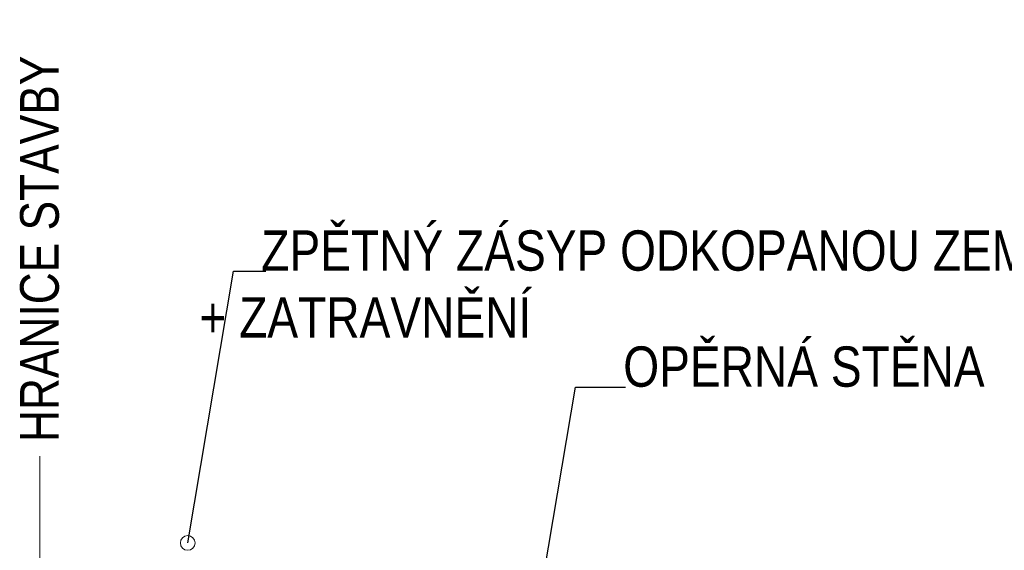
# Model space of a CAD drawing. Header units: millimetres. Extents: x -479461597 to -478645968, y -1101060132 to -1100898045.
# Tile 27 of 145: x -479192077 to -479185965, y -1101049245 to -1101045952. Entities that reach past the tile are written whole.
import ezdxf

# ---------------------------------------------------------------- set-up
doc = ezdxf.new("R2010")
doc.units = ezdxf.units.MM
doc.header["$MEASUREMENT"] = 0
doc.layers.add('2D prvky - čary _Pero_č.__15', color=7, linetype='Continuous', lineweight=13, true_color=0xc3457e)
doc.layers.add('Anotace - SP_Pero_č.__25', color=7, linetype='Continuous', lineweight=13, true_color=0x1a4f6e)
for name, color, linetype, lineweight in [('Anotace - SP_Pero_č.__1', 7, 'Continuous', 13), ('Anotace - SP_Pero_č.__6', 7, 'Continuous', 20), ('Bourané_Anotace - SP_Pero_č.__2', 7, 'Continuous', 20)]:
    doc.layers.add(name, color=color, linetype=linetype, lineweight=lineweight)
doc.styles.add('GENERATED_STYLE_5', font='txt')
doc.linetypes.add('cara rezu', pattern='A,0,[7,20-026-4_02.1.10- 02 Situace HTU1.Shx,S=6.349206,R=0,X=0,Y=0],-800,0', length=800)
doc.dimstyles.new('GENERATED_STYLE__4', dxfattribs={"dimtxt": 0.18, "dimasz": 182.4, "dimexe": 0.18, "dimexo": 0.0625, "dimgap": 0.09, "dimtad": 0, "dimtih": 1, "dimtoh": 1, "dimdec": 4, "dimzin": 0, "dimdsep": 46, "dimcen": 0.09, "dimadec": 0, "dimazin": 0, "dimtfac": 1, "dimtdec": 4, "dimtmove": 0, "dimatfit": 3, "dimldrblk": 'ARROWHEAD_1', "dimfxl": 1, "dimtolj": 1, "dimtzin": 0, "dimarcsym": 0})

# ---------------------------------------------------------------- blocks, each defined once
blk = doc.blocks.new('ARROWHEAD_1')
at = {"color": 0, "linetype": 'Continuous', "lineweight": 0}
blk.add_line((0, 0), (-1, 0), dxfattribs=at)
blk.add_circle((0, 0), 0.25, dxfattribs=at)

msp = doc.modelspace()

# ---------------------------------------------------------------- linework, layer by layer
at = {"layer": '2D prvky - čary _Pero_č.__15', "color": 243, "linetype": 'cara rezu', "lineweight": 13, "true_color": 0xc3457e}
msp.add_line((-479191950.8, -1101048660.4), (-479191950.4, -1101054012.1), dxfattribs=at)

# ---------------------------------------------------------------- texts
at = {"layer": 'Anotace - SP_Pero_č.__1', "color": 7, "linetype": 'Continuous', "lineweight": 13, "insert": (-479191952.3, -1101048572.7), "char_height": 240, "attachment_point": 4, "rotation": 90, "style": 'GENERATED_STYLE_5'}
msp.add_mtext('\\A1;{\\pql;\\fArial Narrow|b0|i0|c238|p34;HRANICE STAVBY}', dxfattribs=at)
at = {"layer": 'Anotace - SP_Pero_č.__6', "color": 7, "linetype": 'Continuous', "lineweight": 20, "char_height": 250, "attachment_point": 9, "style": 'GENERATED_STYLE_5'}
for s, insert in [('\\A1;{\\pqr;\\fArial Narrow|b0|i0|c238|p34;ZPĚTNÝ ZÁSYP \\fArial Narrow|b0|i0|c238|p34;ODKOP\\fArial Narrow|b0|i0|c238|p34;ANOU ZEMINOU}', (-479185088.2, -1101047512.9)), ('\\A1;{\\pqr;\\fArial Narrow|b0|i0|c238|p34;OPĚRNÁ STĚNA  }', (-479186086.9, -1101048233))]:
    msp.add_mtext(s, dxfattribs=dict(at, insert=insert))
at = {"layer": 'Bourané_Anotace - SP_Pero_č.__2', "color": 7, "linetype": 'Continuous', "lineweight": 20, "insert": (-479190961.1, -1101047799.4), "char_height": 250, "attachment_point": 4, "style": 'GENERATED_STYLE_5'}
msp.add_mtext('\\A1;{\\pql;\\fArial Narrow|b0|i0|c238|p34;+ \\fArial Narrow|b0|i0|c238|p34;ZATRAVNĚNÍ }', dxfattribs=at)

# ---------------------------------------------------------------- leaders
at = {"layer": 'Anotace - SP_Pero_č.__25', "color": 146, "linetype": 'Continuous', "lineweight": 13, "true_color": 0x1a4f6e, "annotation_type": 0, "has_hookline": 1, "hookline_direction": 0}
for points, text_width in [([(-479191033.6, -1101049198.9), (-479190748.7, -1101047512.9), (-479190547.7, -1101047512.9)], 5459.5), ([(-479188912.4, -1101049919.1), (-479188627.4, -1101048233), (-479188316.5, -1101048233)], 2229.5)]:
    msp.add_leader(points, dimstyle='GENERATED_STYLE__4', dxfattribs=dict(at, text_width=text_width))

doc.saveas('drawing.dxf')
